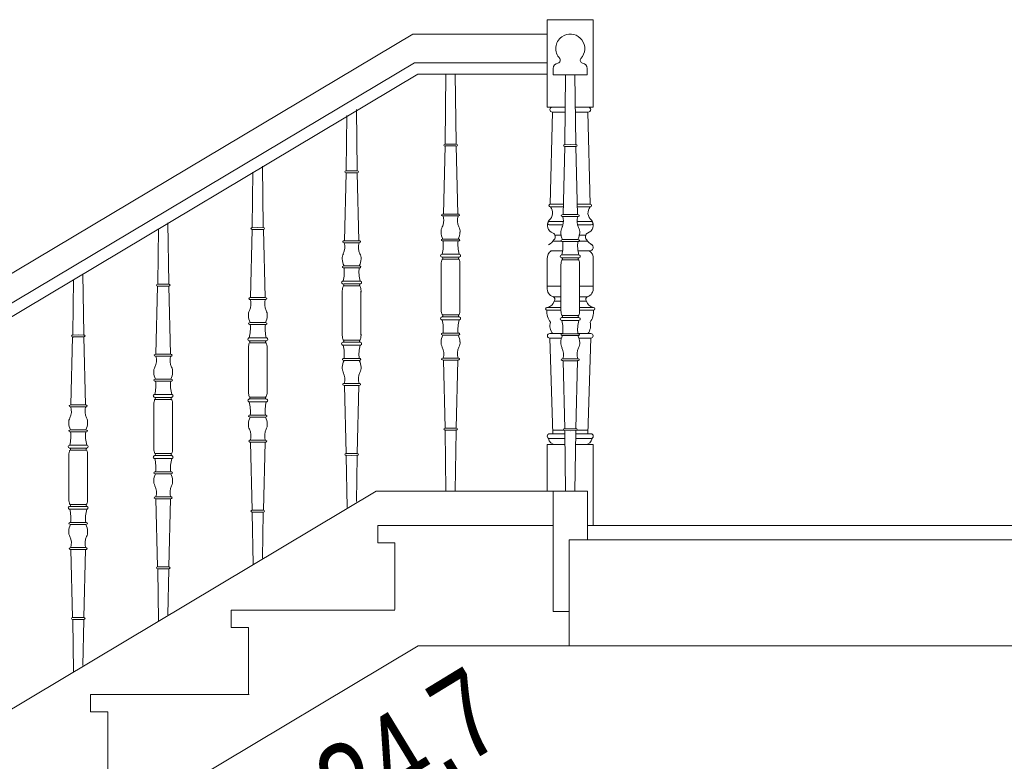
# Model space of a CAD drawing. Header units: millimetres. Extents: x -573548 to 674770, y -246895 to -89040.
# Tile 27 of 199: x 84810 to 86529, y -235924 to -234629. Entities that reach past the tile are written whole.
import ezdxf

# ---------------------------------------------------------------- set-up
doc = ezdxf.new("R2010")
doc.units = ezdxf.units.MM
doc.layers.add('0_Nr_pióra__1', color=7, linetype='Continuous', lineweight=13, true_color=0x3f3f3f)
for name, color, linetype, lineweight in [('A-OPISY-3_Nr_pióra__6', 8, 'Continuous', 9), ('a-widokowe_Nr_pióra__1', 8, 'Continuous', 9), ('A_warstwy_Nr_pióra__4', 8, 'Continuous', 9), ('balustrada drewniana_Nr_pióra__1', 8, 'Continuous', 9), ('balustrada_z tyłu_Nr_pióra__1', 8, 'Continuous', 9), ('drewno_Nr_pióra__3', 8, 'Continuous', 9), ('drewno_Nr_pióra__41', 8, 'Continuous', 9), ('SCHODY_Nr_pióra__1', 8, 'Continuous', 9), ('SCIANY_KONSTR_Nr_pióra__21', 8, 'Continuous', 9)]:
    doc.layers.add(name, color=color, linetype=linetype, lineweight=lineweight)
doc.styles.add('STYL_AUTOMATYCZNY_5', font='arial.ttf', dxfattribs={"width": 0.8})

# ---------------------------------------------------------------- blocks, each defined once
blk = doc.blocks.new('A$C685D2BB2')
at = {"layer": '0_Nr_pióra__1'}
for p, q in [((7274.4, 11352.3), (7274.4, 11382.3)), ((7274.4, 11382.3), (7580.4, 11382.3)), ((7274.4, 11352.3), (7304.4, 11352.3)), ((7304.4, 11235.7), (7304.4, 11352.3)), ((7018.7, 11204.8), (7018.7, 11234.8)), ((7018.7, 11234.8), (7304.4, 11234.8)), ((7018.7, 11204.8), (7048.7, 11204.8)), ((7048.7, 11088.2), (7048.7, 11204.8))]:
    blk.add_line(p, q, dxfattribs=at)
at = {"layer": 'a-widokowe_Nr_pióra__1'}
for p, q in [((7575.6, 11943.5), (7579.7, 12104.3)), ((7601.6, 12112.6), (7579, 12112.6)), ((7579, 12104.3), (7601.5, 12104.3)), ((7587.9, 12112.6), (7601.6, 12112.6)), ((7633, 12112.6), (7619.3, 12112.6)), ((7619.3, 12112.6), (7641.9, 12112.6)), ((7641.9, 12104.3), (7619.4, 12104.3)), ((7645.2, 11943.5), (7641.1, 12104.3)), ((7575.6, 11943.5), (7598.2, 11943.5)), ((7575.6, 11938.8), (7598.1, 11938.8)), ((7645.2, 11943.5), (7622.7, 11943.5)), ((7645.2, 11938.8), (7622.8, 11938.8)), ((7573.8, 11913.1), (7598.5, 11913.1)), ((7647.1, 11913.1), (7622.4, 11913.1)), ((7573.8, 11907.5), (7598, 11907.5)), ((7647.1, 11907.5), (7622.9, 11907.5)), ((7580.1, 11879), (7594.8, 11879)), ((7583.6, 11889.2), (7595.4, 11889.2)), ((7625.5, 11889.2), (7637.2, 11889.2)), ((7640.8, 11879), (7626.1, 11879)), ((7575.7, 11862.1), (7597, 11862.1)), ((7645.2, 11862.1), (7623.9, 11862.1)), ((7570.3, 11848.1), (7570.3, 11794.4)), ((7650.5, 11852), (7650.5, 11851.6)), ((7650.5, 11848.1), (7650.5, 11794.4)), ((7570.3, 11800.4), (7594.1, 11800.4)), ((7650.5, 11800.4), (7626.8, 11800.4)), ((7581.2, 11781.7), (7594.1, 11781.7)), ((7582.3, 11774.2), (7594.1, 11774.2)), ((7639.6, 11781.7), (7626.8, 11781.7)), ((7638.6, 11774.2), (7626.8, 11774.2)), ((7569.7, 11763), (7594.4, 11763)), ((7569.7, 11758.5), (7594.1, 11758.5)), ((7651.2, 11763), (7626.5, 11763)), ((7651.2, 11758.5), (7626.8, 11758.5)), ((7574.6, 11717.6), (7597.2, 11717.6)), ((7574.6, 11709.7), (7595.3, 11709.7)), ((7574.6, 11709.7), (7580.1, 11542.7)), ((7646.3, 11717.6), (7623.7, 11717.6)), ((7646.3, 11709.7), (7625.5, 11709.7)), ((7646.3, 11709.7), (7640.8, 11542.7)), ((7574.4, 11542.7), (7600.9, 11542.7)), ((7574.4, 11534.3), (7601, 11534.3)), ((7579.5, 11549.1), (7598.8, 11549.1)), ((7646.5, 11534.3), (7619.9, 11534.3)), ((7646.5, 11542.7), (7620, 11542.7)), ((7641.3, 11549.1), (7622.1, 11549.1)), ((7570.3, 11523.7), (7601.1, 11523.7)), ((7570.3, 11523.7), (7570.3, 11442.3)), ((7650.5, 11523.7), (7619.8, 11523.7)), ((7650.5, 11523.7), (7650.5, 11382.3))]:
    blk.add_line(p, q, dxfattribs=at)
for centre, radius, start, end in [((7579, 12108.5), 4.16, 90, 270), ((7641.9, 12108.5), 4.16, 270, 90), ((7575.6, 11941.2), 2.34, 90, 270), ((7563.2, 11928.2), 16.4, 309.0076, 40.6503), ((7657.7, 11928.2), 16.4, 139.3497, 230.9924), ((7645.2, 11941.2), 2.34, 270, 90), ((7584.6, 11906.6), 14.2, 141.6675, 252.9867), ((7573.8, 11910.3), 2.81, 90, 270), ((7636.3, 11906.6), 14.2, 287.0133, 38.3325), ((7647.1, 11910.3), 2.81, 270, 90), ((7557.4, 11898.7), 30.1, 300.317, 325.8714), ((7576.6, 11886.7), 7.51, 319.8807, 58.683), ((7644.3, 11886.7), 7.51, 121.317, 220.1193), ((7663.5, 11898.7), 30.1, 214.1286, 239.683), ((7584, 11849.9), 13.8, 117.4564, 187.2759), ((7636.8, 11849.9), 13.8, 352.7241, 62.5436), ((7644.5, 11868.1), 6, 263.5425, 65.6798), ((7584.9, 11796), 14.7, 173.7067, 252.3311), ((7635.9, 11796), 14.7, 287.6689, 6.2933), ((7566.4, 11779.1), 16.7, 285.1908, 343.0421), ((7578.7, 11777.5), 4.89, 317.5229, 68.8021), ((7642.2, 11777.5), 4.89, 111.1979, 222.4771), ((7654.5, 11779.1), 16.7, 196.9579, 254.8092), ((7569.7, 11760.7), 2.26, 90, 270), ((7602, 11756.4), 32.4, 176.3292, 216.081), ((7618.8, 11756.4), 32.4, 323.919, 3.6708), ((7651.2, 11760.7), 2.26, 270, 90), ((7595.9, 11731), 21, 162.493, 219.4714), ((7624.9, 11731), 21, 320.5286, 17.507), ((7574.6, 11713.7), 3.94, 90, 270), ((7646.3, 11713.7), 3.94, 270, 90), ((7574.4, 11538.5), 4.17, 90, 270), ((7584.2, 11535.5), 11.8, 183.6526, 273.6234), ((7636.6, 11535.5), 11.8, 266.3766, 356.3474), ((7646.5, 11538.5), 4.17, 270, 90)]:
    blk.add_arc(centre, radius, start, end, dxfattribs=at)
at = {"layer": 'A_warstwy_Nr_pióra__4'}
blk.add_line((7640.4, 11382.3), (10686.5, 11382.3), dxfattribs=at)
at = {"layer": 'balustrada drewniana_Nr_pióra__1'}
for p, q in [((7650.5, 12265.5), (7650.5, 12112.6)), ((7335.6, 12240.5), (5494, 11141.4)), ((7335.6, 12240.5), (7570.3, 12240.5)), ((7338.7, 12190.5), (5564, 11131.3)), ((7338.7, 12190.5), (7570.3, 12190.5)), ((7344.2, 12170.5), (5564, 11108)), ((7344.2, 12170.5), (7570.3, 12170.5)), ((7580.6, 12169.5), (7640.2, 12169.5)), ((7596.3, 11846.5), (7610.4, 11846.5)), ((7624.6, 11846.5), (7610.4, 11846.5)), ((7594.1, 11799.1), (7594.1, 11837.6)), ((7626.8, 11799.1), (7626.8, 11837.6)), ((7212.4, 11753.3), (7212.4, 11791.8)), ((7214.7, 11800.7), (7228.8, 11800.7)), ((7242.9, 11800.7), (7228.8, 11800.7)), ((7245.1, 11753.3), (7245.1, 11791.8)), ((7594.1, 11799.1), (7594.1, 11758)), ((7626.8, 11799.1), (7626.8, 11758)), ((7212.4, 11753.3), (7212.4, 11714.9)), ((7245.1, 11753.3), (7245.1, 11714.9)), ((7596.3, 11749.1), (7610.4, 11749.1)), ((7624.6, 11749.1), (7610.4, 11749.1)), ((7214.7, 11705.9), (7228.8, 11705.9)), ((7242.9, 11705.9), (7228.8, 11705.9)), ((7048.6, 11654.3), (7048.6, 11692.8)), ((7050.8, 11701.7), (7065, 11701.7)), ((7079.1, 11701.7), (7065, 11701.7)), ((7081.3, 11654.3), (7081.3, 11692.8)), ((7048.6, 11654.3), (7048.6, 11615.8)), ((7081.3, 11654.3), (7081.3, 11615.8)), ((6885.8, 11602.8), (6899.9, 11602.8)), ((6914, 11602.8), (6899.9, 11602.8)), ((7050.8, 11606.9), (7065, 11606.9)), ((7079.1, 11606.9), (7065, 11606.9)), ((6883.6, 11555.4), (6883.6, 11593.9)), ((6916.2, 11555.4), (6916.2, 11593.9)), ((6883.6, 11555.4), (6883.6, 11517)), ((6916.2, 11555.4), (6916.2, 11517)), ((6735.2, 11466.9), (6735.2, 11505.4)), ((6737.4, 11514.3), (6751.5, 11514.3)), ((6765.6, 11514.3), (6751.5, 11514.3)), ((6767.8, 11466.9), (6767.8, 11505.4)), ((6885.8, 11508), (6899.9, 11508)), ((6914, 11508), (6899.9, 11508)), ((6735.2, 11466.9), (6735.2, 11428.4)), ((6767.8, 11466.9), (6767.8, 11428.4)), ((6737.4, 11419.5), (6751.5, 11419.5)), ((6765.6, 11419.5), (6751.5, 11419.5))]:
    blk.add_line(p, q, dxfattribs=at)
for points in [[(7601.6, 12112.6), (7570.3, 12112.6), (7570.3, 12265.5), (7650.5, 12265.5), (7650.5, 12112.6), (7619.3, 12112.6)], [(7602.2, 12169.5), (7600.8, 12048.7), (7600.8, 12047.3)], [(7618.6, 12169.5), (7620.1, 12048.7), (7620.1, 12047.3)], [(7237, 12108.7), (7238.4, 12003), (7238.5, 12001.5)], [(7220.4, 12098.2), (7219.1, 12003), (7219.1, 12001.5)], [(7600.7, 12044), (7597.8, 11925.2)], [(7601.1, 12047.3), (7610.4, 12047.4)], [(7610.4, 12044.1), (7601.1, 12044)], [(7619.8, 12047.3), (7610.4, 12047.4)], [(7610.4, 12044.1), (7619.8, 12044)], [(7620.2, 12044), (7623.1, 11925.2)], [(7056.6, 11999.2), (7055.3, 11903.9), (7055.3, 11902.5)], [(7073.1, 12009.7), (7074.6, 11903.9), (7074.6, 11902.5)], [(7219, 11998.3), (7216.1, 11879.5)], [(7228.8, 11998.3), (7219.4, 11998.2)], [(7219.5, 12001.6), (7228.8, 12001.7)], [(7238.1, 12001.6), (7228.8, 12001.7)], [(7228.8, 11998.3), (7238.1, 11998.2)], [(7238.5, 11998.3), (7241.4, 11879.5)], [(7597.6, 11925.3), (7610.4, 11925.3)], [(7610.4, 11921.9), (7597.6, 11921.9)], [(7623.3, 11925.3), (7610.4, 11925.3)], [(7610.4, 11921.9), (7623.3, 11921.9)], [(6891.5, 11900.3), (6890.2, 11805.1), (6890.2, 11803.6)], [(6908.1, 11910.8), (6909.5, 11805.1), (6909.6, 11803.6)], [(7055.2, 11899.2), (7052.3, 11780.5)], [(7055.6, 11902.5), (7065, 11902.7)], [(7065, 11899.3), (7055.6, 11899.2)], [(7074.3, 11902.5), (7065, 11902.7)], [(7065, 11899.3), (7074.3, 11899.2)], [(7074.7, 11899.2), (7077.6, 11780.5)], [(7216, 11879.5), (7228.8, 11879.5)], [(7241.6, 11879.5), (7228.8, 11879.5)], [(7597.2, 11881.6), (7610.4, 11881.6)], [(7610.4, 11878.2), (7597.2, 11878.2)], [(7623.7, 11881.6), (7610.4, 11881.6)], [(7610.4, 11878.2), (7623.7, 11878.2)], [(7228.8, 11876.1), (7216, 11876.1)], [(7228.8, 11876.1), (7241.6, 11876.1)], [(7596.5, 11855.1), (7610.4, 11855.1)], [(7610.4, 11849.9), (7596.5, 11849.9)], [(7624.4, 11855.1), (7610.4, 11855.1)], [(7610.4, 11849.9), (7624.3, 11849.9)], [(7215.5, 11835.8), (7228.8, 11835.8)], [(7228.8, 11832.5), (7215.5, 11832.5)], [(7242, 11835.8), (7228.8, 11835.8)], [(7228.8, 11832.5), (7242, 11832.5)], [(6743.1, 11811.8), (6741.9, 11716.5), (6741.8, 11715.1)], [(6759.7, 11822.2), (6761.2, 11716.5), (6761.2, 11715.1)], [(7214.8, 11809.3), (7228.8, 11809.3)], [(7242.7, 11809.3), (7228.8, 11809.3)], [(6890.1, 11800.3), (6887.2, 11681.6)], [(6899.9, 11800.4), (6890.5, 11800.3)], [(6890.6, 11803.7), (6899.9, 11803.8)], [(6909.2, 11803.7), (6899.9, 11803.8)], [(6899.9, 11800.4), (6909.2, 11800.3)], [(6909.6, 11800.3), (6912.6, 11681.6)], [(7228.8, 11804.2), (7214.9, 11804.2)], [(7228.8, 11804.2), (7242.7, 11804.2)], [(7052.1, 11780.5), (7065, 11780.5)], [(7065, 11777.1), (7052.1, 11777.1)], [(7077.8, 11780.5), (7065, 11780.5)], [(7065, 11777.1), (7077.8, 11777.1)], [(7610.4, 11745.6), (7596.5, 11745.6)], [(7596.5, 11740.5), (7610.4, 11740.5)], [(7610.4, 11745.6), (7624.3, 11745.6)], [(7624.4, 11740.5), (7610.4, 11740.5)], [(7051.7, 11736.8), (7065, 11736.8)], [(7065, 11733.5), (7051.7, 11733.5)], [(7078.2, 11736.8), (7065, 11736.8)], [(7065, 11733.5), (7078.2, 11733.5)], [(6741.7, 11711.8), (6738.8, 11593)], [(6742.2, 11715.1), (6751.5, 11715.2)], [(6751.5, 11711.9), (6742.2, 11711.8)], [(6760.8, 11715.1), (6751.5, 11715.2)], [(6751.5, 11711.9), (6760.9, 11711.8)], [(6761.3, 11711.8), (6764.2, 11593)], [(7051, 11710.3), (7065, 11710.3)], [(7065, 11705.2), (7051.1, 11705.2)], [(7078.9, 11710.3), (7065, 11710.3)], [(7065, 11705.2), (7078.9, 11705.2)], [(7610.4, 11717.3), (7597.2, 11717.3)], [(7597.2, 11714), (7610.4, 11714)], [(7610.4, 11717.3), (7623.7, 11717.3)], [(7623.7, 11714), (7610.4, 11714)], [(7214.8, 11697.4), (7228.8, 11697.4)], [(7228.8, 11702.5), (7214.9, 11702.5)], [(7228.8, 11702.5), (7242.7, 11702.5)], [(7242.7, 11697.4), (7228.8, 11697.4)], [(6887.1, 11681.6), (6899.9, 11681.6)], [(6899.9, 11678.2), (6887.1, 11678.2)], [(6912.7, 11681.6), (6899.9, 11681.6)], [(6899.9, 11678.2), (6912.7, 11678.2)], [(7228.8, 11674.2), (7215.5, 11674.2)], [(7215.5, 11670.9), (7228.8, 11670.9)], [(7228.8, 11674.2), (7242, 11674.2)], [(7242, 11670.9), (7228.8, 11670.9)], [(7610.4, 11673.7), (7597.6, 11673.7)], [(7597.6, 11670.3), (7610.4, 11670.3)], [(7600.7, 11551.6), (7597.8, 11670.3)], [(7610.4, 11673.7), (7623.3, 11673.7)], [(7623.3, 11670.3), (7610.4, 11670.3)], [(7620.2, 11551.6), (7623.1, 11670.3)], [(6886.6, 11637.9), (6899.9, 11637.9)], [(6913.1, 11637.9), (6899.9, 11637.9)], [(6899.9, 11634.6), (6886.6, 11634.6)], [(6899.9, 11634.6), (6913.1, 11634.6)], [(7228.8, 11630.5), (7216, 11630.5)], [(7216, 11627.2), (7228.8, 11627.2)], [(7219, 11508.4), (7216.1, 11627.2)], [(7228.8, 11630.5), (7241.6, 11630.5)], [(7241.6, 11627.2), (7228.8, 11627.2)], [(7238.5, 11508.4), (7241.4, 11627.2)], [(6885.9, 11611.4), (6899.9, 11611.4)], [(6899.9, 11606.3), (6886, 11606.3)], [(6913.8, 11611.4), (6899.9, 11611.4)], [(6899.9, 11606.3), (6913.8, 11606.3)], [(7065, 11603.5), (7051.1, 11603.5)], [(7065, 11603.5), (7078.9, 11603.5)], [(6738.7, 11593), (6751.5, 11593)], [(6751.5, 11589.7), (6738.7, 11589.7)], [(6764.3, 11593), (6751.5, 11593)], [(6751.5, 11589.7), (6764.3, 11589.7)], [(7051, 11598.3), (7065, 11598.3)], [(7078.9, 11598.3), (7065, 11598.3)], [(7065, 11575.2), (7051.7, 11575.2)], [(7051.7, 11571.8), (7065, 11571.8)], [(7065, 11575.2), (7078.2, 11575.2)], [(7078.2, 11571.8), (7065, 11571.8)], [(7610.4, 11551.5), (7601.1, 11551.6)], [(7610.4, 11551.5), (7619.8, 11551.6)], [(6738.3, 11549.4), (6751.5, 11549.4)], [(6751.5, 11546), (6738.3, 11546)], [(6764.8, 11549.4), (6751.5, 11549.4)], [(6751.5, 11546), (6764.8, 11546)], [(7602.3, 11442.3), (7600.8, 11546.9), (7600.8, 11548.3)], [(7601.1, 11548.2), (7610.4, 11548.1)], [(7619.8, 11548.2), (7610.4, 11548.1)], [(7618.6, 11442.3), (7620.1, 11546.9), (7620.1, 11548.3)], [(6737.5, 11522.9), (6751.5, 11522.9)], [(6751.5, 11517.7), (6737.6, 11517.7)], [(6765.5, 11522.9), (6751.5, 11522.9)], [(6751.5, 11517.7), (6765.4, 11517.7)], [(7065, 11531.5), (7052.1, 11531.5)], [(7052.1, 11528.2), (7065, 11528.2)], [(7055.2, 11409.4), (7052.3, 11528.2)], [(7065, 11531.5), (7077.8, 11531.5)], [(7077.8, 11528.2), (7065, 11528.2)], [(7074.7, 11409.4), (7077.6, 11528.2)], [(6885.9, 11499.5), (6899.9, 11499.5)], [(6899.9, 11504.6), (6886, 11504.6)], [(6899.9, 11504.6), (6913.8, 11504.6)], [(6913.8, 11499.5), (6899.9, 11499.5)], [(7220.7, 11414.2), (7219.1, 11503.7), (7219.1, 11505.1)], [(7228.8, 11508.3), (7219.4, 11508.4)], [(7219.5, 11505.1), (7228.8, 11505)], [(7228.8, 11508.3), (7238.1, 11508.4)], [(7238.1, 11505.1), (7228.8, 11505)], [(7237.1, 11424.5), (7238.4, 11503.7), (7238.5, 11505.1)], [(6899.9, 11476.3), (6886.6, 11476.3)], [(6886.6, 11473), (6899.9, 11473)], [(6899.9, 11476.3), (6913.1, 11476.3)], [(6913.1, 11473), (6899.9, 11473)], [(6899.9, 11432.6), (6887.1, 11432.6)], [(6899.9, 11432.6), (6912.7, 11432.6)], [(6751.5, 11416), (6737.6, 11416)], [(6751.5, 11416), (6765.4, 11416)], [(6887.1, 11429.3), (6899.9, 11429.3)], [(6890.1, 11310.5), (6887.2, 11429.3)], [(6912.7, 11429.3), (6899.9, 11429.3)], [(6909.6, 11310.5), (6912.6, 11429.3)], [(6737.5, 11410.9), (6751.5, 11410.9)], [(6765.5, 11410.9), (6751.5, 11410.9)], [(7056.8, 11315.1), (7055.3, 11404.7), (7055.3, 11406.1)], [(7065, 11409.3), (7055.6, 11409.4)], [(7055.6, 11406.1), (7065, 11406)], [(7065, 11409.3), (7074.3, 11409.4)], [(7074.3, 11406.1), (7065, 11406)], [(7073.3, 11325.5), (7074.6, 11404.7), (7074.6, 11406.1)], [(6751.5, 11387.7), (6738.3, 11387.7)], [(6738.3, 11384.4), (6751.5, 11384.4)], [(6751.5, 11387.7), (6764.8, 11387.7)], [(6764.8, 11384.4), (6751.5, 11384.4)], [(6751.5, 11344.1), (6738.7, 11344.1)], [(6751.5, 11344.1), (6764.3, 11344.1)], [(6738.7, 11340.7), (6751.5, 11340.7)], [(6741.7, 11222), (6738.8, 11340.7)], [(6764.3, 11340.7), (6751.5, 11340.7)], [(6761.3, 11222), (6764.2, 11340.7)], [(6899.9, 11310.4), (6890.5, 11310.5)], [(6899.9, 11310.4), (6909.2, 11310.5)], [(6891.8, 11216.2), (6890.2, 11305.8), (6890.2, 11307.2)], [(6890.6, 11307.2), (6899.9, 11307.1)], [(6909.2, 11307.2), (6899.9, 11307.1)], [(6908.2, 11226.6), (6909.5, 11305.8), (6909.6, 11307.2)], [(6743.4, 11127.7), (6741.9, 11217.3), (6741.8, 11218.7)], [(6751.5, 11221.9), (6742.2, 11222)], [(6742.2, 11218.7), (6751.5, 11218.5)], [(6751.5, 11221.9), (6760.9, 11222)], [(6760.8, 11218.7), (6751.5, 11218.5)], [(6759.8, 11138.1), (6761.2, 11217.3), (6761.2, 11218.7)]]:
    blk.add_lwpolyline(points, dxfattribs=at)
for centre, radius, start, end in [((7570.6, 11914.5), 27.9, 343.7861, 15.4845), ((7650.3, 11914.5), 27.9, 164.5155, 204.7101), ((7610.3, 11895), 16.3, 151.329, 184.6255), ((7570.6, 11914.5), 27.9, 335.2899, 343.7861), ((7610.6, 11895), 16.3, 355.3745, 28.671), ((7619.7, 11893.9), 25.7, 180.5357, 208.6884), ((7534.4, 11871), 63.2, 345.3582, 6.5823), ((7686.5, 11871), 63.2, 173.4177, 194.6418), ((7601.2, 11893.9), 25.7, 331.3116, 359.4643), ((7188.9, 11868.7), 27.9, 335.2899, 15.4845), ((7268.6, 11868.7), 27.9, 164.5155, 204.7101), ((7228.6, 11849.2), 16.3, 151.329, 184.6255), ((7238.1, 11848.1), 25.7, 180.5357, 208.6884), ((7219.5, 11848.1), 25.7, 331.3116, 359.4643), ((7229, 11849.2), 16.3, 355.3745, 28.671), ((7628, 11836.7), 33.9, 166.8073, 181.4489), ((7598.7, 11843.5), 3.77, 127.9411, 165.9891), ((7594.5, 11847.9), 2.29, 322.9251, 69.0836), ((7626.4, 11847.9), 2.29, 110.9164, 217.0749), ((7622.2, 11843.5), 3.77, 14.0109, 52.0589), ((7592.9, 11836.7), 33.9, 358.5511, 13.1927), ((7152.8, 11825.2), 63.2, 345.3582, 6.5823), ((7304.8, 11825.2), 63.2, 173.4177, 194.6418), ((7246.3, 11790.9), 33.9, 166.8073, 181.4489), ((7217, 11797.8), 3.77, 127.9411, 165.9891), ((7212.8, 11802.1), 2.29, 322.9251, 69.0836), ((7244.7, 11802.1), 2.29, 110.9164, 217.0749), ((7240.6, 11797.8), 3.77, 14.0109, 52.0589), ((7211.3, 11790.9), 33.9, 358.5511, 13.1927), ((7025.1, 11769.7), 27.9, 335.2899, 15.4845), ((7104.8, 11769.7), 27.9, 164.5155, 204.7101), ((7064.8, 11750.2), 16.3, 151.329, 184.6255), ((7065.1, 11750.2), 16.3, 355.3745, 28.671), ((7628, 11758.9), 33.9, 178.5511, 193.1927), ((7592.9, 11758.9), 33.9, 346.8073, 1.4489), ((7074.2, 11749.1), 25.7, 180.5357, 208.6884), ((7055.7, 11749.1), 25.7, 331.3116, 359.4643), ((7598.7, 11752), 3.77, 194.0109, 232.0589), ((7594.5, 11747.7), 2.29, 290.9164, 37.0749), ((7534.4, 11724.6), 63.2, 353.4177, 14.6418), ((7686.5, 11724.6), 63.2, 165.3582, 186.5823), ((7626.4, 11747.7), 2.29, 142.9251, 249.0836), ((7622.2, 11752), 3.77, 307.9411, 345.9891), ((6988.9, 11726.2), 63.2, 345.3582, 6.5823), ((7141, 11726.2), 63.2, 173.4177, 194.6418), ((7049, 11703.1), 2.29, 322.9251, 69.0836), ((7080.9, 11703.1), 2.29, 110.9164, 217.0749), ((7246.3, 11715.7), 33.9, 178.5511, 193.1927), ((7217, 11708.9), 3.77, 194.0109, 232.0589), ((7212.8, 11704.6), 2.29, 290.9164, 37.0749), ((7244.7, 11704.6), 2.29, 142.9251, 249.0836), ((7240.6, 11708.9), 3.77, 307.9411, 345.9891), ((7211.3, 11715.7), 33.9, 346.8073, 1.4489), ((7619.7, 11701.7), 25.7, 151.3116, 179.4643), ((7601.2, 11701.7), 25.7, 0.5357, 28.6884), ((7082.5, 11691.9), 33.9, 166.8073, 181.4489), ((7053.2, 11698.7), 3.77, 127.9411, 165.9891), ((7076.7, 11698.7), 3.77, 14.0109, 52.0589), ((7047.4, 11691.9), 33.9, 358.5511, 13.1927), ((7152.8, 11681.4), 63.2, 353.4177, 14.6418), ((7304.8, 11681.4), 63.2, 165.3582, 186.5823), ((7610.3, 11700.6), 16.3, 175.3745, 208.671), ((7570.6, 11681.1), 27.9, 344.5155, 24.7101), ((7650.3, 11681.1), 27.9, 155.2899, 195.4845), ((7610.6, 11700.6), 16.3, 331.329, 4.6255), ((6860.1, 11670.8), 27.9, 335.2899, 15.4845), ((6939.7, 11670.8), 27.9, 164.5155, 204.7101), ((7238.1, 11658.5), 25.7, 151.3116, 179.4643), ((7219.5, 11658.5), 25.7, 0.5357, 28.6884), ((6899.7, 11651.3), 16.3, 151.329, 184.6255), ((6900.1, 11651.3), 16.3, 355.3745, 28.671), ((7228.6, 11657.5), 16.3, 175.3745, 208.671), ((7229, 11657.5), 16.3, 331.329, 4.6255), ((6909.2, 11650.2), 25.7, 180.5357, 208.6884), ((6890.6, 11650.2), 25.7, 331.3116, 359.4643), ((7188.9, 11638), 27.9, 344.5155, 24.7101), ((7268.6, 11638), 27.9, 155.2899, 195.4845), ((6823.9, 11627.3), 63.2, 345.3582, 6.5823), ((6975.9, 11627.3), 63.2, 173.4177, 194.6418), ((6888.1, 11599.9), 3.77, 127.9411, 165.9891), ((6883.9, 11604.2), 2.29, 322.9251, 69.0836), ((6915.8, 11604.2), 2.29, 110.9164, 217.0749), ((6911.7, 11599.9), 3.77, 14.0109, 52.0589), ((7082.5, 11616.7), 33.9, 178.5511, 193.1927), ((7053.2, 11609.9), 3.77, 194.0109, 232.0589), ((7049, 11605.5), 2.29, 290.9164, 37.0749), ((7080.9, 11605.5), 2.29, 142.9251, 249.0836), ((7076.7, 11609.9), 3.77, 307.9411, 345.9891), ((7047.4, 11616.7), 33.9, 346.8073, 1.4489), ((6711.7, 11582.2), 27.9, 335.2899, 15.4845), ((6791.3, 11582.2), 27.9, 164.5155, 204.7101), ((6917.4, 11593), 33.9, 166.8073, 181.4489), ((6882.4, 11593), 33.9, 358.5511, 13.1927), ((6988.9, 11582.4), 63.2, 353.4177, 14.6418), ((7141, 11582.4), 63.2, 165.3582, 186.5823), ((6751.3, 11562.8), 16.3, 151.329, 184.6255), ((6751.7, 11562.8), 16.3, 355.3745, 28.671), ((7074.2, 11559.5), 25.7, 151.3116, 179.4643), ((7055.7, 11559.5), 25.7, 0.5357, 28.6884), ((6760.8, 11561.7), 25.7, 180.5357, 208.6884), ((6742.2, 11561.7), 25.7, 331.3116, 359.4643), ((7064.8, 11558.4), 16.3, 175.3745, 208.671), ((7025.1, 11539), 27.9, 344.5155, 24.7101), ((7104.8, 11539), 27.9, 155.2899, 195.4845), ((7065.1, 11558.4), 16.3, 331.329, 4.6255), ((6675.5, 11538.8), 63.2, 345.3582, 6.5823), ((6827.5, 11538.8), 63.2, 173.4177, 194.6418), ((6735.6, 11515.7), 2.29, 322.9251, 69.0836), ((6767.4, 11515.7), 2.29, 110.9164, 217.0749), ((6917.4, 11517.8), 33.9, 178.5511, 193.1927), ((6882.4, 11517.8), 33.9, 346.8073, 1.4489), ((6769, 11504.5), 33.9, 166.8073, 181.4489), ((6739.7, 11511.3), 3.77, 127.9411, 165.9891), ((6763.3, 11511.3), 3.77, 14.0109, 52.0589), ((6734, 11504.5), 33.9, 358.5511, 13.1927), ((6888.1, 11511), 3.77, 194.0109, 232.0589), ((6883.9, 11506.7), 2.29, 290.9164, 37.0749), ((6823.9, 11483.5), 63.2, 353.4177, 14.6418), ((6975.9, 11483.5), 63.2, 165.3582, 186.5823), ((6915.8, 11506.7), 2.29, 142.9251, 249.0836), ((6911.7, 11511), 3.77, 307.9411, 345.9891), ((6909.2, 11460.6), 25.7, 151.3116, 179.4643), ((6890.6, 11460.6), 25.7, 0.5357, 28.6884), ((6899.7, 11459.6), 16.3, 175.3745, 208.671), ((6860.1, 11440.1), 27.9, 344.5155, 24.7101), ((6939.7, 11440.1), 27.9, 155.2899, 195.4845), ((6900.1, 11459.6), 16.3, 331.329, 4.6255), ((6769, 11429.3), 33.9, 178.5511, 193.1927), ((6734, 11429.3), 33.9, 346.8073, 1.4489), ((6739.7, 11422.4), 3.77, 194.0109, 232.0589), ((6735.6, 11418.1), 2.29, 290.9164, 37.0749), ((6767.4, 11418.1), 2.29, 142.9251, 249.0836), ((6763.3, 11422.4), 3.77, 307.9411, 345.9891), ((6675.5, 11395), 63.2, 353.4177, 14.6418), ((6827.5, 11395), 63.2, 165.3582, 186.5823), ((6760.8, 11372.1), 25.7, 151.3116, 179.4643), ((6742.2, 11372.1), 25.7, 0.5357, 28.6884), ((6751.3, 11371), 16.3, 175.3745, 208.671), ((6711.7, 11351.5), 27.9, 344.5155, 24.7101), ((6791.3, 11351.5), 27.9, 155.2899, 195.4845), ((6751.7, 11371), 16.3, 331.329, 4.6255)]:
    blk.add_arc(centre, radius, start, end, dxfattribs=at)
for centre, major_axis, ratio, start_param, end_param in [((7601.2, 12045.7), (2.73, 0.01), 0.610734, 1.599557, 4.672028), ((7602.4, 12045.5), (2.73, 0.04), 0.610071, 4.712389, 4.742644), ((7618.5, 12045.5), (-2.73, 0.04), 0.610071, 1.540542, 1.570796), ((7619.7, 12045.7), (-2.73, 0.01), 0.610734, 1.611157, 4.683628), ((7219.5, 11999.9), (2.73, 0.01), 0.610734, 1.599557, 4.672028), ((7220.7, 11999.8), (2.73, 0.04), 0.610071, 4.712389, 4.742644), ((7236.8, 11999.8), (-2.73, 0.04), 0.610071, 1.540542, 1.570796), ((7238, 11999.9), (-2.73, 0.01), 0.610734, 1.611157, 4.683628), ((7597.5, 11923.6), (2.73, 0.04), 0.610071, 1.522601, 4.742644), ((7623.4, 11923.6), (-2.73, 0.05), 0.609492, 1.582385, 4.763176), ((7055.7, 11900.9), (2.73, 0.01), 0.610734, 1.599557, 4.672028), ((7056.9, 11900.8), (2.73, 0.04), 0.610071, 4.712389, 4.742644), ((7073, 11900.8), (-2.73, 0.04), 0.610071, 1.540542, 1.570796), ((7074.2, 11900.9), (-2.73, 0.01), 0.610734, 1.611157, 4.683628), ((7215.9, 11877.8), (2.73, 0.04), 0.610071, 1.522601, 4.742644), ((7241.7, 11877.8), (-2.73, 0.05), 0.609492, 1.582385, 4.763176), ((7597.1, 11879.9), (2.73, 0.04), 0.610071, 1.522601, 4.742644), ((7623.8, 11879.9), (-2.73, 0.04), 0.610071, 1.540542, 4.760584), ((7596.5, 11852.5), (-3.53, 0.02), 0.726701, 4.717038, 7.875756), ((7624.4, 11852.5), (3.53, 0.02), 0.726701, 4.690614, 7.849333), ((7215.4, 11834.1), (2.73, 0.04), 0.610071, 1.522601, 4.742644), ((7242.1, 11834.1), (-2.73, 0.04), 0.610071, 1.540542, 4.760584), ((7214.8, 11806.7), (-3.53, 0.02), 0.726701, 4.717038, 7.875756), ((7242.7, 11806.7), (3.53, 0.02), 0.726701, 4.690614, 7.849333), ((6890.6, 11802), (2.73, 0.01), 0.610734, 1.599557, 4.672028), ((6891.8, 11801.9), (2.73, 0.04), 0.610071, 4.712389, 4.742644), ((6907.9, 11801.9), (-2.73, 0.04), 0.610071, 1.540542, 1.570796), ((6909.1, 11802), (-2.73, 0.01), 0.610734, 1.611157, 4.683628), ((7052, 11778.8), (2.73, 0.04), 0.610071, 1.522601, 4.742644), ((7077.9, 11778.8), (-2.73, 0.05), 0.609492, 1.582385, 4.763176), ((7596.5, 11743.1), (3.53, 0.02), 0.726701, 1.549022, 4.70774), ((7624.4, 11743.1), (-3.53, 0.02), 0.726701, 1.575445, 4.734164), ((7051.6, 11735.1), (2.73, 0.04), 0.610071, 1.522601, 4.742644), ((7078.3, 11735.1), (-2.73, 0.04), 0.610071, 1.540542, 4.760584), ((6742.3, 11713.4), (2.73, 0.01), 0.610734, 1.599557, 4.672028), ((6743.5, 11713.3), (2.73, 0.04), 0.610071, 4.712389, 4.742644), ((6759.5, 11713.3), (-2.73, 0.04), 0.610071, 1.540542, 1.570796), ((6760.7, 11713.4), (-2.73, 0.01), 0.610734, 1.611157, 4.683628), ((7051, 11707.7), (-3.53, 0.02), 0.726701, 4.717038, 7.875756), ((7078.9, 11707.7), (3.53, 0.02), 0.726701, 4.690614, 7.849333), ((7597.1, 11715.7), (-2.73, 0.04), 0.610071, 4.682134, 7.902177), ((7623.8, 11715.7), (2.73, 0.04), 0.610071, 4.664194, 7.884236), ((7214.8, 11699.9), (3.53, 0.02), 0.726701, 1.549022, 4.70774), ((7242.7, 11699.9), (-3.53, 0.02), 0.726701, 1.575445, 4.734164), ((6887, 11679.9), (2.73, 0.04), 0.610071, 1.522601, 4.742644), ((6912.8, 11679.9), (-2.73, 0.05), 0.609492, 1.582385, 4.763176), ((7215.4, 11672.5), (-2.73, 0.04), 0.610071, 4.682134, 7.902177), ((7242.1, 11672.5), (2.73, 0.04), 0.610071, 4.664194, 7.884236), ((7597.5, 11672), (-2.73, 0.04), 0.610071, 4.682134, 7.902177), ((7623.4, 11672), (2.73, 0.05), 0.609492, 4.661602, 7.842393), ((6886.5, 11636.2), (2.73, 0.04), 0.610071, 1.522601, 4.742644), ((6913.2, 11636.2), (-2.73, 0.04), 0.610071, 1.540542, 4.760584), ((7215.9, 11628.9), (-2.73, 0.04), 0.610071, 4.682134, 7.902177), ((7241.7, 11628.9), (2.73, 0.05), 0.609492, 4.661602, 7.842393), ((6885.9, 11608.8), (-3.53, 0.02), 0.726701, 4.717038, 7.875756), ((6913.8, 11608.8), (3.53, 0.02), 0.726701, 4.690614, 7.849333), ((7051, 11600.9), (3.53, 0.02), 0.726701, 1.549022, 4.70774), ((7078.9, 11600.9), (-3.53, 0.02), 0.726701, 1.575445, 4.734164), ((6738.6, 11591.4), (2.73, 0.04), 0.610071, 1.522601, 4.742644), ((6764.4, 11591.4), (-2.73, 0.05), 0.609492, 1.582385, 4.763176), ((7051.6, 11573.5), (-2.73, 0.04), 0.610071, 4.682134, 7.902177), ((7078.3, 11573.5), (2.73, 0.04), 0.610071, 4.664194, 7.884236), ((7601.2, 11549.9), (-2.73, 0.01), 0.610734, 4.75275, 7.825221), ((7619.7, 11549.9), (2.73, 0.01), 0.610734, 4.74115, 7.813621), ((6738.1, 11547.7), (2.73, 0.04), 0.610071, 1.522601, 4.742644), ((6764.9, 11547.7), (-2.73, 0.04), 0.610071, 1.540542, 4.760584), ((6737.5, 11520.3), (-3.53, 0.02), 0.726701, 4.717038, 7.875756), ((6765.5, 11520.3), (3.53, 0.02), 0.726701, 4.690614, 7.849333), ((7052, 11529.8), (-2.73, 0.04), 0.610071, 4.682134, 7.902177), ((7077.9, 11529.8), (2.73, 0.05), 0.609492, 4.661602, 7.842393), ((6885.9, 11502), (3.53, 0.02), 0.726701, 1.549022, 4.70774), ((6913.8, 11502), (-3.53, 0.02), 0.726701, 1.575445, 4.734164), ((7219.5, 11506.8), (-2.73, 0.01), 0.610734, 4.75275, 7.825221), ((7220.7, 11506.9), (-2.73, 0.04), 0.610071, 4.682134, 4.712389), ((7236.8, 11506.9), (2.73, 0.04), 0.610071, 1.570796, 1.601051), ((7238, 11506.8), (2.73, 0.01), 0.610734, 4.74115, 7.813621), ((6886.5, 11474.6), (-2.73, 0.04), 0.610071, 4.682134, 7.902177), ((6913.2, 11474.6), (2.73, 0.04), 0.610071, 4.664194, 7.884236), ((6887, 11431), (-2.73, 0.04), 0.610071, 4.682134, 7.902177), ((6912.8, 11431), (2.73, 0.05), 0.609492, 4.661602, 7.842393), ((6737.5, 11413.5), (3.53, 0.02), 0.726701, 1.549022, 4.70774), ((6765.5, 11413.5), (-3.53, 0.02), 0.726701, 1.575445, 4.734164), ((7055.7, 11407.8), (-2.73, 0.01), 0.610734, 4.75275, 7.825221), ((7056.9, 11407.9), (-2.73, 0.04), 0.610071, 4.682134, 4.712389), ((7073, 11407.9), (2.73, 0.04), 0.610071, 1.570796, 1.601051), ((7074.2, 11407.8), (2.73, 0.01), 0.610734, 4.74115, 7.813621), ((6738.1, 11386.1), (-2.73, 0.04), 0.610071, 4.682134, 7.902177), ((6764.9, 11386.1), (2.73, 0.04), 0.610071, 4.664194, 7.884236), ((6738.6, 11342.4), (-2.73, 0.04), 0.610071, 4.682134, 7.902177), ((6764.4, 11342.4), (2.73, 0.05), 0.609492, 4.661602, 7.842393), ((6890.6, 11308.9), (-2.73, 0.01), 0.610734, 4.75275, 7.825221), ((6891.8, 11309), (-2.73, 0.04), 0.610071, 4.682134, 4.712389), ((6907.9, 11309), (2.73, 0.04), 0.610071, 1.570796, 1.601051), ((6909.1, 11308.9), (2.73, 0.01), 0.610734, 4.74115, 7.813621), ((6742.3, 11220.3), (-2.73, 0.01), 0.610734, 4.75275, 7.825221), ((6743.5, 11220.4), (-2.73, 0.04), 0.610071, 4.682134, 4.712389), ((6759.5, 11220.4), (2.73, 0.04), 0.610071, 1.570796, 1.601051), ((6760.7, 11220.3), (2.73, 0.01), 0.610734, 4.74115, 7.813621)]:
    blk.add_ellipse(centre, major_axis=major_axis, ratio=ratio, start_param=start_param, end_param=end_param, dxfattribs=at)
at = {"layer": 'balustrada_z tyłu_Nr_pióra__1'}
for p, q in [((7387.4, 11847.6), (7401.5, 11847.6)), ((7415.6, 11847.6), (7401.5, 11847.6)), ((7385.2, 11800.2), (7385.2, 11838.6)), ((7417.9, 11800.2), (7417.9, 11838.6)), ((7385.2, 11800.2), (7385.2, 11759.1)), ((7417.9, 11800.2), (7417.9, 11759.1)), ((7387.4, 11750.1), (7401.5, 11750.1)), ((7415.6, 11750.1), (7401.5, 11750.1))]:
    blk.add_line(p, q, dxfattribs=at)
for points in [[(7393.3, 12170.5), (7391.9, 12049.8), (7391.8, 12048.4)], [(7409.7, 12170.5), (7411.2, 12049.8), (7411.2, 12048.4)], [(7392.2, 12048.4), (7401.5, 12048.5)], [(7410.8, 12048.4), (7401.5, 12048.5)], [(7391.8, 12045.1), (7388.9, 11926.3)], [(7401.5, 12045.2), (7392.2, 12045.1)], [(7401.5, 12045.2), (7410.9, 12045.1)], [(7411.3, 12045.1), (7414.2, 11926.3)], [(7388.7, 11926.3), (7401.5, 11926.3)], [(7401.5, 11923), (7388.7, 11923)], [(7414.3, 11926.3), (7401.5, 11926.3)], [(7401.5, 11923), (7414.3, 11923)], [(7388.3, 11882.6), (7401.5, 11882.6)], [(7401.5, 11879.3), (7388.3, 11879.3)], [(7414.8, 11882.6), (7401.5, 11882.6)], [(7401.5, 11879.3), (7414.8, 11879.3)], [(7387.6, 11856.1), (7401.5, 11856.1)], [(7401.5, 11851), (7387.6, 11851)], [(7415.5, 11856.1), (7401.5, 11856.1)], [(7401.5, 11851), (7415.4, 11851)], [(7401.5, 11746.7), (7387.6, 11746.7)], [(7387.6, 11741.6), (7401.5, 11741.6)], [(7401.5, 11746.7), (7415.4, 11746.7)], [(7415.5, 11741.6), (7401.5, 11741.6)], [(7401.5, 11718.4), (7388.3, 11718.4)], [(7388.3, 11715.1), (7401.5, 11715.1)], [(7401.5, 11718.4), (7414.8, 11718.4)], [(7414.8, 11715.1), (7401.5, 11715.1)], [(7401.5, 11674.7), (7388.7, 11674.7)], [(7388.7, 11671.4), (7401.5, 11671.4)], [(7391.8, 11552.6), (7388.9, 11671.4)], [(7401.5, 11674.7), (7414.3, 11674.7)], [(7414.3, 11671.4), (7401.5, 11671.4)], [(7411.3, 11552.6), (7414.2, 11671.4)], [(7401.5, 11552.5), (7392.2, 11552.6)], [(7401.5, 11552.5), (7410.9, 11552.6)], [(7393.4, 11443.3), (7391.9, 11547.9), (7391.8, 11549.3)], [(7392.2, 11549.3), (7401.5, 11549.2)], [(7410.8, 11549.3), (7401.5, 11549.2)], [(7409.6, 11443.3), (7411.2, 11547.9), (7411.2, 11549.3)]]:
    blk.add_lwpolyline(points, dxfattribs=at)
for centre, radius, start, end in [((7361.7, 11915.5), 27.9, 343.7861, 15.4845), ((7441.4, 11915.5), 27.9, 164.5155, 204.7101), ((7401.3, 11896), 16.3, 151.329, 184.6255), ((7410.8, 11895), 25.7, 180.5357, 208.6884), ((7361.7, 11915.5), 27.9, 335.2899, 343.7861), ((7392.2, 11895), 25.7, 331.3116, 359.4643), ((7401.7, 11896), 16.3, 355.3745, 28.671), ((7325.5, 11872.1), 63.2, 345.3582, 6.5823), ((7477.5, 11872.1), 63.2, 173.4177, 194.6418), ((7419, 11837.8), 33.9, 166.8073, 181.4489), ((7389.7, 11844.6), 3.77, 127.9411, 165.9891), ((7385.6, 11848.9), 2.29, 322.9251, 69.0836), ((7417.5, 11848.9), 2.29, 110.9164, 217.0749), ((7413.3, 11844.6), 3.77, 14.0109, 52.0589), ((7384, 11837.8), 33.9, 358.5511, 13.1927), ((7419, 11759.9), 33.9, 178.5511, 193.1927), ((7384, 11759.9), 33.9, 346.8073, 1.4489), ((7389.7, 11753.1), 3.77, 194.0109, 232.0589), ((7385.6, 11748.8), 2.29, 290.9164, 37.0749), ((7325.5, 11725.6), 63.2, 353.4177, 14.6418), ((7477.5, 11725.6), 63.2, 165.3582, 186.5823), ((7417.5, 11748.8), 2.29, 142.9251, 249.0836), ((7413.3, 11753.1), 3.77, 307.9411, 345.9891), ((7410.8, 11702.7), 25.7, 151.3116, 179.4643), ((7392.2, 11702.7), 25.7, 0.5357, 28.6884), ((7401.3, 11701.7), 16.3, 175.3745, 208.671), ((7361.7, 11682.2), 27.9, 344.5155, 24.7101), ((7441.4, 11682.2), 27.9, 155.2899, 195.4845), ((7401.7, 11701.7), 16.3, 331.329, 4.6255)]:
    blk.add_arc(centre, radius, start, end, dxfattribs=at)
for centre, major_axis, ratio, start_param, end_param in [((7392.3, 12046.7), (2.73, 0.01), 0.610734, 1.599557, 4.672028), ((7393.5, 12046.6), (2.73, 0.04), 0.610071, 4.712389, 4.742644), ((7409.6, 12046.6), (-2.73, 0.04), 0.610071, 1.540542, 1.570796), ((7410.8, 12046.7), (-2.73, 0.01), 0.610734, 1.611157, 4.683628), ((7388.6, 11924.6), (2.73, 0.04), 0.610071, 1.522601, 4.742644), ((7414.4, 11924.6), (-2.73, 0.05), 0.609492, 1.582385, 4.763176), ((7388.2, 11881), (2.73, 0.04), 0.610071, 1.522601, 4.742644), ((7414.9, 11881), (-2.73, 0.04), 0.610071, 1.540542, 4.760584), ((7387.6, 11853.6), (-3.53, 0.02), 0.726701, 4.717038, 7.875756), ((7415.5, 11853.6), (3.53, 0.02), 0.726701, 4.690614, 7.849333), ((7387.6, 11744.1), (3.53, 0.02), 0.726701, 1.549022, 4.70774), ((7415.5, 11744.1), (-3.53, 0.02), 0.726701, 1.575445, 4.734164), ((7388.2, 11716.7), (-2.73, 0.04), 0.610071, 4.682134, 7.902177), ((7414.9, 11716.7), (2.73, 0.04), 0.610071, 4.664194, 7.884236), ((7388.6, 11673), (-2.73, 0.04), 0.610071, 4.682134, 7.902177), ((7414.4, 11673), (2.73, 0.05), 0.609492, 4.661602, 7.842393), ((7392.3, 11551), (-2.73, 0.01), 0.610734, 4.75275, 7.825221), ((7410.8, 11551), (2.73, 0.01), 0.610734, 4.74115, 7.813621)]:
    blk.add_ellipse(centre, major_axis=major_axis, ratio=ratio, start_param=start_param, end_param=end_param, dxfattribs=at)
at = {"layer": 'drewno_Nr_pióra__3'}
for p, q in [((7580.4, 11442.3), (7640.4, 11442.3)), ((7580.4, 11442.3), (7580.4, 11232.3)), ((7640.4, 11442.3), (7640.4, 11357.3)), ((7580.4, 11232.3), (7608.3, 11232.3))]:
    blk.add_line(p, q, dxfattribs=at)
at = {"layer": 'drewno_Nr_pióra__41'}
blk.add_lwpolyline([(7599.5, 12238), (7595.5, 12235.7, 0.452557), (7592, 12197.8, -0.565168), (7589, 12189.8, 0.379775), (7580.6, 12180.3), (7580.6, 12169.5), (7640.2, 12169.5), (7640.2, 12180.3, 0.379775), (7631.9, 12189.8, -0.565168), (7628.9, 12197.8, 0.831033)], format="xyb", close=True, dxfattribs=at)
at = {"layer": 'SCHODY_Nr_pióra__1'}
for p, q in [((7271.8, 11442.3), (6307.5, 10866.8)), ((7580.4, 11442.3), (7271.8, 11442.3)), ((7344.7, 11172.3), (6372.6, 10592.1)), ((7608.3, 11172.3), (7344.7, 11172.3)), ((6773, 11057.3), (6773, 11087.3)), ((6773, 11087.3), (7050.1, 11087.3)), ((6773, 11057.3), (6803, 11057.3)), ((6803, 10940.7), (6803, 11057.3))]:
    blk.add_line(p, q, dxfattribs=at)
at = {"layer": 'SCIANY_KONSTR_Nr_pióra__21'}
for p, q in [((7608.3, 11357.3), (10024.4, 11357.3)), ((7608.3, 11172.3), (7608.3, 11357.3)), ((7608.3, 11172.3), (9684.9, 11172.3))]:
    blk.add_line(p, q, dxfattribs=at)
at = {"layer": 'A-OPISY-3_Nr_pióra__6', "insert": (7079, 10838), "char_height": 150, "attachment_point": 5, "rotation": 31.393, "style": 'STYL_AUTOMATYCZNY_5'}
blk.add_mtext('\\A1;{\\pqc;\\fArial|b0|i0|c238|p0;\\W0.800000;8x14.8x24.7}', dxfattribs=at)

msp = doc.modelspace()

# ---------------------------------------------------------------- block references
at = {"color": 150}
msp.add_blockref('A$C685D2BB2', (78160.5, -246894.6), dxfattribs=at)

doc.saveas('drawing.dxf')
